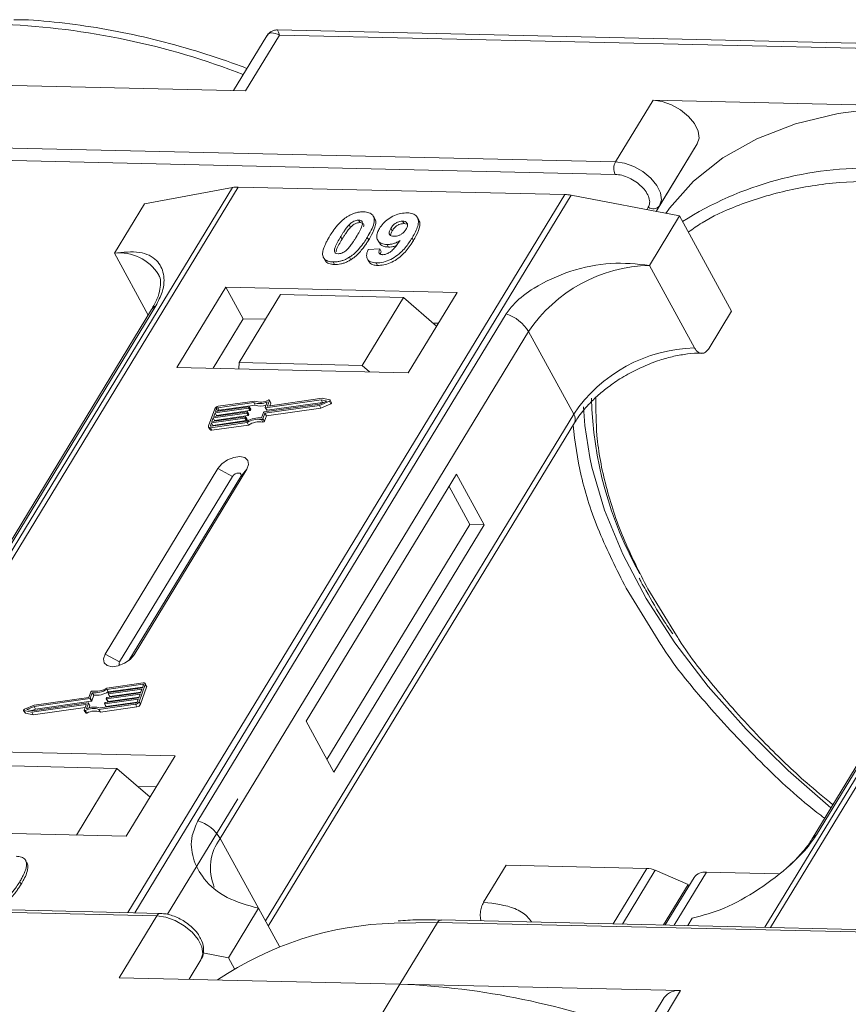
# Model space of a CAD drawing. Header units: millimetres. Extents: x -855 to 619, y 109 to 1142.
# Tile 55 of 74: x 123 to 164, y 925 to 974. Entities that reach past the tile are written whole.
import ezdxf

# ---------------------------------------------------------------- set-up
doc = ezdxf.new("R2010")
doc.units = ezdxf.units.MM

msp = doc.modelspace()

# ---------------------------------------------------------------- linework, layer by layer
at = {"color": 7, "linetype": 'Continuous', "lineweight": 15}
for p, q in [((135.411, 973.055), (133.762, 970.345)), ((134.357, 970.331), (136.038, 973.093)), ((170.477, 972.561), (135.94, 973.353)), ((136.038, 973.093), (170.221, 972.309)), ((120.413, 970.651), (134.357, 970.331)), ((154.596, 969.866), (152.729, 966.798)), ((168.54, 969.547), (154.596, 969.866)), ((152.729, 966.798), (118.546, 967.582)), ((156.79, 967.691), (154.747, 964.333)), ((154.922, 964.622), (156.79, 967.691)), ((118.532, 966.96), (152.715, 966.175)), ((133.71, 965.526), (112.03, 929.896)), ((112.299, 929.89), (133.995, 965.547)), ((150.212, 965.175), (128.515, 929.518)), ((128.848, 929.51), (150.528, 965.14)), ((129.332, 964.72), (133.71, 965.526)), ((133.995, 965.547), (150.212, 965.175)), ((150.528, 965.14), (155.91, 964.11)), ((129.332, 964.72), (127.838, 962.265)), ((154.746, 964.333), (154.922, 964.622)), ((154.36, 964.544), (154.285, 964.421)), ((181.836, 964.421), (160.156, 928.792)), ((160.425, 928.785), (182.122, 964.442)), ((139.5, 963.673), (139.568, 963.547)), ((139.971, 963.906), (140.04, 963.78)), ((140.769, 963.977), (140.7, 964.103)), ((142.226, 963.73), (142.157, 963.856)), ((142.226, 963.73), (142.353, 963.705)), ((142.957, 963.912), (142.888, 964.038)), ((154.416, 961.655), (155.91, 964.11)), ((155.91, 964.11), (158.496, 959.382)), ((141.571, 963.497), (141.64, 963.371)), ((139.078, 963.082), (139.147, 962.956)), ((140.47, 962.921), (140.401, 963.047)), ((140.917, 962.917), (140.986, 962.791)), ((141.382, 962.693), (141.451, 962.567)), ((142.693, 962.891), (142.624, 963.017)), ((127.838, 962.265), (129.521, 959.19)), ((140.442, 962.439), (141.026, 962.478)), ((141.026, 962.478), (141.095, 962.352)), ((138.282, 961.966), (138.351, 961.84)), ((138.707, 961.829), (138.776, 961.703)), ((139.514, 962.063), (139.583, 961.937)), ((140.406, 961.973), (140.475, 961.847)), ((140.84, 961.78), (140.909, 961.654)), ((156.658, 957.558), (154.416, 961.655)), ((133.369, 960.582), (130.942, 956.592)), ((144.862, 960.318), (133.369, 960.582)), ((133.369, 960.582), (134.232, 959.006)), ((136.092, 960.208), (134.038, 956.833)), ((142.197, 960.068), (136.092, 960.208)), ((142.435, 956.329), (144.862, 960.318)), ((140.143, 956.693), (142.197, 960.068)), ((142.197, 960.068), (143.842, 958.641)), ((129.685, 959.46), (114.372, 934.294)), ((114.586, 934.481), (129.899, 959.646)), ((147.303, 959.247), (131.99, 934.081)), ((157.376, 957.541), (158.496, 959.382)), ((134.232, 959.006), (132.738, 956.551)), ((135.345, 958.981), (134.232, 959.006)), ((143.929, 958.784), (143.671, 958.79)), ((133.098, 933.204), (148.411, 958.37)), ((150.653, 954.272), (148.411, 958.37)), ((177.811, 958.355), (162.499, 933.19)), ((162.713, 933.376), (178.026, 958.542)), ((134.038, 956.833), (134.014, 956.522)), ((140.143, 956.693), (134.038, 956.833)), ((130.942, 956.592), (142.435, 956.329)), ((140.512, 956.373), (140.143, 956.693)), ((134.762, 954.843), (132.974, 954.59)), ((134.816, 954.918), (133, 954.66)), ((134.831, 954.717), (134.762, 954.843)), ((135.335, 954.605), (135.434, 954.879)), ((138.111, 954.982), (135.352, 954.591)), ((135.421, 954.465), (138.18, 954.856)), ((135.452, 954.689), (135.544, 954.946)), ((138.155, 955.056), (135.469, 954.675)), ((135.613, 954.838), (135.544, 954.964)), ((135.544, 954.946), (135.613, 954.82)), ((138.028, 954.701), (138.52, 954.908)), ((138.035, 954.77), (138.396, 954.922)), ((138.396, 954.922), (138.111, 954.982)), ((138.18, 954.856), (138.111, 954.982)), ((138.543, 954.974), (138.155, 955.056)), ((138.18, 954.856), (138.22, 954.848)), ((138.52, 954.908), (138.589, 954.782)), ((138.628, 954.837), (138.559, 954.963)), ((132.824, 954.535), (132.518, 953.683)), ((132.775, 954.157), (134.436, 954.393)), ((134.499, 954.571), (132.839, 954.335)), ((132.865, 954.406), (134.525, 954.641)), ((132.916, 954.548), (132.865, 954.406)), ((132.908, 954.209), (134.568, 954.444)), ((132.984, 954.423), (132.916, 954.548)), ((132.974, 954.59), (133.043, 954.463)), ((133.043, 954.463), (134.831, 954.717)), ((134.452, 954.379), (134.439, 954.343)), ((134.508, 954.217), (134.439, 954.343)), ((134.521, 954.262), (134.452, 954.388)), ((134.521, 954.253), (134.452, 954.379)), ((134.568, 954.444), (134.499, 954.571)), ((134.541, 954.627), (134.529, 954.592)), ((134.598, 954.465), (134.529, 954.592)), ((134.61, 954.51), (134.541, 954.636)), ((134.61, 954.501), (134.541, 954.627)), ((134.598, 954.465), (134.61, 954.501)), ((135.147, 954.083), (135.246, 954.357)), ((135.275, 954.378), (138.035, 954.77)), ((135.318, 954.317), (138.028, 954.701)), ((135.335, 954.596), (135.404, 954.47)), ((135.421, 954.465), (135.352, 954.591)), ((135.387, 954.191), (138.097, 954.575)), ((135.46, 954.675), (135.452, 954.689)), ((135.566, 954.688), (135.613, 954.82)), ((138.097, 954.575), (138.028, 954.701)), ((138.097, 954.575), (138.589, 954.782)), ((132.617, 953.597), (134.434, 953.854)), ((132.643, 953.667), (134.431, 953.921)), ((134.321, 954.074), (132.661, 953.838)), ((132.686, 953.909), (134.347, 954.145)), ((132.75, 954.087), (132.686, 953.909)), ((132.73, 953.712), (134.39, 953.948)), ((134.41, 954.322), (132.75, 954.087)), ((132.819, 953.96), (132.75, 954.087)), ((132.839, 954.335), (132.775, 954.157)), ((132.807, 953.926), (132.819, 953.96)), ((132.819, 953.96), (134.479, 954.196)), ((132.908, 954.209), (132.839, 954.335)), ((132.896, 954.175), (132.908, 954.209)), ((134.39, 953.948), (134.321, 954.074)), ((134.363, 954.13), (134.35, 954.095)), ((134.419, 953.969), (134.35, 954.095)), ((134.432, 954.014), (134.363, 954.14)), ((134.363, 954.13), (134.432, 954.004)), ((134.479, 954.196), (134.41, 954.322)), ((134.419, 953.969), (134.432, 954.004)), ((134.503, 953.728), (134.434, 953.854)), ((134.508, 954.217), (134.521, 954.253)), ((135.143, 954.001), (135.212, 953.875)), ((135.22, 954.042), (135.318, 954.317)), ((135.289, 953.916), (135.22, 954.042)), ((135.289, 953.916), (135.387, 954.191)), ((135.387, 954.191), (135.318, 954.317)), ((150.653, 954.272), (135.34, 929.107)), ((132.52, 953.629), (132.589, 953.502)), ((132.661, 953.838), (132.61, 953.696)), ((132.61, 953.696), (132.625, 953.668)), ((132.686, 953.47), (132.617, 953.597)), ((132.73, 953.712), (132.661, 953.838)), ((132.686, 953.47), (134.503, 953.728)), ((132.717, 953.678), (132.73, 953.712)), ((135.483, 928.845), (150.686, 953.831)), ((132.982, 951.567), (127.38, 942.36)), ((128.816, 942.327), (134.419, 951.534)), ((132.982, 951.567), (133.703, 951.177)), ((134.419, 951.534), (134.112, 951.167)), ((133.703, 951.177), (128.1, 941.97)), ((128.56, 942.043), (134.112, 951.167)), ((144.834, 951.295), (137.365, 939.019)), ((146.214, 948.773), (144.834, 951.295)), ((145.496, 948.789), (144.461, 950.681)), ((138.399, 937.127), (145.496, 948.789)), ((138.744, 936.497), (146.214, 948.773)), ((146.214, 948.773), (145.496, 948.789)), ((153.258, 945.622), (154.985, 942.834)), ((155.757, 943.287), (154.335, 945.597)), ((128.1, 941.97), (127.38, 942.36)), ((128.816, 942.327), (128.628, 942.101)), ((129.273, 940.926), (127.456, 940.668)), ((129.247, 940.855), (127.459, 940.602)), ((127.528, 940.476), (129.242, 940.719)), ((127.569, 940.449), (129.229, 940.685)), ((129.066, 939.988), (129.372, 940.84)), ((129.135, 939.862), (129.441, 940.713)), ((129.229, 940.685), (129.28, 940.827)), ((129.273, 940.808), (129.247, 940.855)), ((129.439, 940.768), (129.37, 940.894)), ((129.372, 940.84), (129.441, 940.713)), ((126.572, 940.206), (123.862, 939.822)), ((126.67, 940.481), (126.572, 940.206)), ((126.743, 940.44), (126.644, 940.166)), ((126.713, 940.04), (126.644, 940.166)), ((126.713, 940.04), (126.812, 940.314)), ((126.812, 940.314), (126.743, 940.44)), ((127.391, 939.952), (129.051, 940.188)), ((127.438, 940.144), (127.451, 940.18)), ((129.115, 940.365), (127.454, 940.13)), ((127.528, 940.476), (127.459, 940.602)), ((127.48, 940.201), (129.14, 940.436)), ((127.523, 940.004), (129.063, 940.222)), ((127.527, 940.392), (127.54, 940.428)), ((127.527, 940.383), (127.596, 940.257)), ((129.204, 940.614), (127.544, 940.378)), ((127.613, 940.252), (127.544, 940.378)), ((127.613, 940.252), (129.152, 940.471)), ((129.051, 940.188), (129.115, 940.365)), ((129.14, 940.436), (129.204, 940.614)), ((123.862, 939.822), (123.371, 939.614)), ((123.855, 939.753), (123.494, 939.601)), ((123.735, 939.467), (126.421, 939.848)), ((123.779, 939.541), (126.538, 939.932)), ((123.804, 939.341), (126.393, 939.709)), ((126.615, 940.145), (123.855, 939.753)), ((123.924, 939.627), (123.855, 939.753)), ((123.924, 939.627), (126.684, 940.019)), ((126.438, 939.834), (126.346, 939.577)), ((126.434, 939.824), (126.421, 939.848)), ((126.555, 939.918), (126.456, 939.644)), ((126.624, 939.801), (126.555, 939.927)), ((126.624, 939.792), (126.555, 939.918)), ((126.586, 939.687), (126.624, 939.792)), ((126.684, 940.019), (126.615, 940.145)), ((127.074, 939.605), (128.89, 939.862)), ((127.128, 939.68), (128.916, 939.933)), ((127.143, 939.478), (128.959, 939.736)), ((127.349, 939.896), (127.361, 939.931)), ((127.349, 939.887), (127.418, 939.761)), ((129.025, 940.117), (127.365, 939.881)), ((127.434, 939.755), (127.365, 939.881)), ((127.434, 939.755), (128.974, 939.974)), ((127.438, 940.135), (127.507, 940.009)), ((127.523, 940.004), (127.454, 940.13)), ((128.89, 939.862), (128.959, 939.736)), ((128.975, 939.975), (129.025, 940.117)), ((129.135, 939.862), (129.066, 939.988)), ((123.331, 939.56), (123.4, 939.434)), ((123.347, 939.549), (123.735, 939.467)), ((123.416, 939.423), (123.347, 939.549)), ((123.416, 939.423), (123.804, 939.341)), ((123.494, 939.601), (123.779, 939.541)), ((123.804, 939.341), (123.735, 939.467)), ((123.739, 939.549), (123.924, 939.627)), ((126.346, 939.559), (126.415, 939.433)), ((126.469, 939.429), (126.4, 939.555)), ((127.143, 939.478), (127.074, 939.605)), ((137.365, 939.019), (138.744, 936.497)), ((130.857, 937.301), (119.364, 937.565)), ((128.429, 933.311), (130.857, 937.301)), ((121.862, 936.823), (127.968, 936.683)), ((125.951, 933.368), (127.968, 936.683)), ((127.968, 936.683), (129.612, 935.256)), ((129.923, 935.766), (128.999, 935.788)), ((133.97, 935.175), (130.478, 929.436)), ((116.936, 933.575), (128.429, 933.311)), ((133.098, 933.204), (134.995, 929.738)), ((123.384, 932.169), (123.378, 932.18)), ((123.457, 932.049), (123.526, 931.923)), ((146.18, 930.036), (147.301, 931.877)), ((147.301, 931.877), (154.285, 931.717)), ((154.285, 931.717), (152.61, 928.965)), ((154.703, 931.619), (153.082, 928.954)), ((154.703, 931.619), (156.334, 930.923)), ((155.646, 928.895), (157.246, 931.524)), ((160.822, 931.442), (157.246, 931.524)), ((123.135, 931.051), (123.204, 930.925)), ((155.108, 928.907), (156.334, 930.923)), ((156.636, 931.265), (155.2, 928.905)), ((156.378, 930.842), (156.334, 930.923)), ((95.763, 930.14), (129.946, 929.356)), ((130.129, 929.481), (95.946, 930.265)), ((134.995, 929.738), (133.501, 927.282)), ((134.995, 929.738), (136.037, 927.832)), ((129.946, 929.356), (128.079, 926.287)), ((141.73, 928.997), (143.89, 929.036)), ((142.023, 925.967), (143.89, 929.036)), ((143.89, 929.036), (178.073, 928.252)), ((178.256, 928.376), (144.073, 929.161)), ((156.323, 928.88), (156.544, 929.243)), ((132.238, 927.524), (133.501, 927.282)), ((132.14, 927.18), (131.548, 926.207)), ((131.548, 926.207), (132.14, 927.18)), ((133.501, 927.282), (133.8, 926.735)), ((128.079, 926.287), (142.023, 925.967)), ((142.023, 925.967), (140.342, 923.205)), ((155.966, 925.647), (142.023, 925.967)), ((154.285, 922.885), (155.966, 925.647)), ((155.152, 925.301), (153.284, 922.231))]:
    msp.add_line(p, q, dxfattribs=at)
at = {"color": 7, "linetype": 'Continuous', "lineweight": 15, "flags": 128}
for points in [[(156.79, 967.691), (156.878, 967.982), (156.83, 968.327), (156.648, 968.697), (156.35, 969.058), (155.959, 969.38), (155.511, 969.636), (155.043, 969.803), (154.596, 969.866)], [(168.54, 969.547), (166.088, 969.489), (163.789, 969.2), (161.67, 968.684), (159.751, 967.945), (158.056, 966.993), (156.602, 965.838), (155.406, 964.492), (155.226, 964.241)], [(154.922, 964.622), (155.011, 964.913), (154.962, 965.258), (154.781, 965.628), (154.482, 965.989), (154.092, 966.311), (153.643, 966.567), (153.176, 966.734), (152.729, 966.798)], [(135.49, 954.968), (135.502, 954.973), (135.514, 954.975), (135.525, 954.975), (135.534, 954.973), (135.541, 954.968), (135.545, 954.962), (135.546, 954.954), (135.544, 954.946)], [(138.543, 954.974), (138.552, 954.97), (138.559, 954.964), (138.561, 954.955), (138.559, 954.945), (138.554, 954.935), (138.545, 954.924), (138.533, 954.915), (138.52, 954.908)], [(138.589, 954.782), (138.602, 954.789), (138.614, 954.798), (138.623, 954.808), (138.628, 954.819), (138.63, 954.829), (138.628, 954.837)], [(134.436, 954.393), (134.44, 954.394), (134.444, 954.393), (134.447, 954.392), (134.45, 954.39), (134.452, 954.388), (134.453, 954.385), (134.453, 954.382), (134.452, 954.379)], [(134.525, 954.641), (134.529, 954.642), (134.533, 954.641), (134.537, 954.64), (134.539, 954.639), (134.541, 954.636), (134.542, 954.634), (134.542, 954.63), (134.541, 954.627)], [(135.352, 954.591), (135.347, 954.59), (135.343, 954.591), (135.34, 954.592), (135.337, 954.593), (135.335, 954.596), (135.334, 954.599), (135.334, 954.602), (135.335, 954.605)], [(135.469, 954.675), (135.464, 954.674), (135.46, 954.675), (135.457, 954.676), (135.454, 954.677), (135.453, 954.68), (135.451, 954.682), (135.451, 954.686), (135.452, 954.689)], [(151.451, 952.121), (151.208, 953.714), (151.144, 954.636)], [(134.347, 954.145), (134.351, 954.145), (134.355, 954.145), (134.358, 954.144), (134.361, 954.142), (134.363, 954.14), (134.364, 954.137), (134.364, 954.134), (134.363, 954.13)], [(132.617, 953.597), (132.591, 953.595), (132.568, 953.597), (132.548, 953.604), (132.531, 953.614), (132.52, 953.628), (132.514, 953.644), (132.513, 953.663), (132.518, 953.683)], [(132.61, 953.696), (132.608, 953.69), (132.608, 953.683), (132.61, 953.678), (132.614, 953.673), (132.62, 953.67), (132.626, 953.668), (132.634, 953.667), (132.643, 953.667)], [(134.419, 951.534), (134.507, 951.77), (134.472, 951.973), (134.32, 952.111), (134.074, 952.164), (133.771, 952.124), (133.457, 951.996), (133.18, 951.8), (132.982, 951.567)], [(163.43, 934.72), (161.303, 936.571), (159.221, 938.625), (157.34, 940.75), (155.679, 942.923), (154.256, 945.123), (153.087, 947.325), (152.183, 949.506), (151.555, 951.643), (151.451, 952.121)], [(134.112, 951.167), (134.137, 951.235), (134.127, 951.292), (134.084, 951.332), (134.014, 951.347), (133.927, 951.335), (133.838, 951.299), (133.759, 951.243), (133.703, 951.177)], [(127.38, 942.36), (127.292, 942.124), (127.326, 941.921), (127.478, 941.783), (127.725, 941.729), (128.028, 941.77), (128.342, 941.898), (128.619, 942.093), (128.816, 942.327)], [(128.1, 941.97), (128.075, 941.902), (128.085, 941.845), (128.128, 941.805), (128.133, 941.803)], [(129.28, 940.827), (129.282, 940.833), (129.282, 940.84), (129.28, 940.845), (129.276, 940.85), (129.27, 940.853), (129.264, 940.855), (129.256, 940.856), (129.247, 940.855)], [(129.273, 940.926), (129.299, 940.928), (129.322, 940.926), (129.343, 940.919), (129.359, 940.909), (129.37, 940.895), (129.376, 940.879), (129.377, 940.86), (129.372, 940.84)], [(127.544, 940.378), (127.539, 940.378), (127.535, 940.378), (127.532, 940.379), (127.529, 940.381), (127.527, 940.383), (127.526, 940.386), (127.526, 940.389), (127.527, 940.392)], [(126.421, 939.848), (126.426, 939.849), (126.43, 939.848), (126.433, 939.847), (126.436, 939.846), (126.438, 939.843), (126.439, 939.84), (126.439, 939.837), (126.438, 939.834)], [(126.538, 939.932), (126.543, 939.933), (126.547, 939.932), (126.55, 939.931), (126.553, 939.929), (126.555, 939.927), (126.556, 939.924), (126.556, 939.921), (126.555, 939.918)], [(127.365, 939.881), (127.361, 939.881), (127.357, 939.882), (127.354, 939.883), (127.351, 939.884), (127.349, 939.887), (127.348, 939.889), (127.348, 939.893), (127.349, 939.896)], [(127.454, 940.13), (127.45, 940.129), (127.446, 940.13), (127.443, 940.131), (127.44, 940.133), (127.438, 940.135), (127.437, 940.138), (127.437, 940.141), (127.438, 940.144)], [(123.347, 939.549), (123.338, 939.553), (123.331, 939.559), (123.329, 939.568), (123.331, 939.578), (123.337, 939.588), (123.346, 939.599), (123.357, 939.607), (123.371, 939.614)], [(126.4, 939.555), (126.388, 939.55), (126.376, 939.548), (126.365, 939.548), (126.356, 939.55), (126.349, 939.555), (126.345, 939.561), (126.344, 939.569), (126.346, 939.577)], [(126.415, 939.433), (126.418, 939.429), (126.425, 939.424), (126.434, 939.422), (126.445, 939.422), (126.457, 939.424), (126.469, 939.429)], [(129.946, 929.356), (130.393, 929.292), (130.861, 929.125), (131.309, 928.869), (131.699, 928.547), (131.998, 928.186), (132.18, 927.817), (132.228, 927.472), (132.14, 927.18)]]:
    msp.add_lwpolyline(points, dxfattribs=at)
at = {"color": 7, "linetype": 'Continuous', "lineweight": 15}
for centre, radius, start, end in [((120.698, 936.055), 37.606, 68.8867, 87.4164), ((153.322, 966.473), 0.676, 151.2883, 206.0774), ((165.237, 949.306), 17.186, 88.173, 122.2769), ((133.955, 964.143), 1.404, 88.3644, 100.0749), ((150.16, 963.252), 1.923, 78.9596, 88.4511), ((154.601, 964.87), 0.406, 233.4992, 322.3259), ((128.079, 959.957), 2.32, 32.7281, 95.9449), ((154.584, 954.218), 7.439, 91.2925, 146.0732), ((130.097, 959.202), 0.486, 114.0472, 148.0355), ((146.661, 957.298), 2.052, 31.4947, 71.765), ((156.825, 950.12), 7.439, 91.2925, 146.0732), ((135.053, 955.703), 0.907, 251.2927, 294.8085), ((135.098, 955.687), 0.819, 249.8549, 298.6145), ((135.594, 954.828), 0.0214, 336.1246, 26.8104), ((170.355, 955.551), 18.828, 181.473, 209.2705), ((133.029, 954.434), 0.229, 97.4207, 153.8527), ((132.984, 954.514), 0.0762, 97.4207, 153.8527), ((133.053, 954.387), 0.0769, 97.5763, 152.4403), ((134.405, 954.36), 0.0381, 277.4207, 333.8527), ((134.494, 954.608), 0.0381, 277.4207, 333.8527), ((134.563, 954.482), 0.0381, 277.4207, 333.8527), ((134.6, 954.505), 0.011, 336.9348, 26.0002), ((135.113, 955.52), 0.85, 250.6487, 287.8017), ((135.28, 954.34), 0.0381, 97.4207, 153.8527), ((135.416, 954.479), 0.0149, 216.6597, 287.1115), ((134.316, 954.112), 0.0381, 277.4207, 333.8527), ((134.385, 953.986), 0.0381, 277.4207, 333.8527), ((135.034, 952.915), 1.173, 84.4424, 120.9301), ((134.422, 954.009), 0.011, 336.9348, 26.0002), ((134.976, 953.017), 0.998, 80.3986, 122.9491), ((134.474, 954.234), 0.0381, 277.4207, 333.8527), ((135.045, 952.891), 0.998, 80.3986, 122.9491), ((134.511, 954.257), 0.011, 336.9348, 26.0002), ((135.153, 954.074), 0.0736, 261.7629, 334.647), ((135.222, 953.948), 0.0736, 261.7629, 334.647), ((150.311, 954.025), 0.422, 332.7392, 35.9387), ((132.66, 953.556), 0.0892, 216.6597, 287.1115), ((126.914, 941.506), 0.998, 260.3986, 302.9491), ((129.38, 940.739), 0.0661, 336.9348, 26.0002), ((126.61, 940.183), 0.0381, 277.4207, 333.8527), ((126.737, 940.449), 0.0736, 81.7629, 154.647), ((126.856, 941.608), 1.173, 264.4424, 300.9301), ((126.925, 941.482), 1.173, 264.4424, 300.9301), ((127.485, 940.163), 0.0381, 97.4207, 153.8527), ((127.574, 940.411), 0.0381, 97.4207, 153.8527), ((127.608, 940.266), 0.0149, 216.6597, 287.1115), ((126.837, 938.82), 0.907, 71.2927, 114.8085), ((126.614, 939.796), 0.011, 336.9348, 26.0002), ((126.679, 940.057), 0.0381, 277.4207, 333.8527), ((127.396, 939.915), 0.0381, 97.4207, 153.8527), ((127.43, 939.77), 0.0149, 216.6597, 287.1115), ((127.519, 940.018), 0.0149, 216.6597, 287.1115), ((128.861, 940.089), 0.229, 277.4207, 333.8527), ((128.906, 940.009), 0.0762, 277.4207, 333.8527), ((128.93, 939.963), 0.229, 277.4207, 333.8527), ((123.419, 939.444), 0.0212, 210.2186, 262.8226), ((126.792, 938.836), 0.819, 69.8549, 118.6145), ((126.861, 938.71), 0.819, 69.8549, 118.6145), ((131.348, 932.132), 2.052, 31.4947, 71.765), ((162.911, 932.933), 0.486, 114.0436, 148.1804), ((135.044, 931.741), 2.434, 143.0587, 202.974), ((154.235, 930.564), 1.154, 66.0507, 87.522), ((157.166, 930.865), 0.664, 83.0653, 142.99), ((130.139, 929.27), 0.21, 92.0598, 156.0028), ((142.199, 912.532), 16.472, 91.6287, 124.0831), ((144.089, 928.94), 0.221, 94.3757, 154.3004), ((140.446, 888.111), 37.889, 68.9709, 87.6149), ((155.85, 924.79), 0.865, 82.2958, 143.7595)]:
    msp.add_arc(centre, radius, start, end, dxfattribs=at)
for points, knots in [([(134.426, 971.435), (134.171, 971.533), (133.236, 971.89), (131.602, 972.401), (129.526, 972.961), (127.433, 973.399), (125.358, 973.698), (123.822, 973.85), (123.006, 973.856), (122.848, 973.857)], [0, 0, 0, 0, 0.064257, 0.235538, 0.411454, 0.590698, 0.772379, 0.955884, 1, 1, 1, 1]), ([(136.038, 973.093), (135.898, 973.149), (135.682, 973.237), (135.487, 973.169), (135.416, 973.056), (135.384, 973.004)], [0, 0, 0, 0, 0.498413, 0.772928, 1, 1, 1, 1]), ([(135.938, 973.353), (135.874, 973.349), (135.765, 973.342), (135.581, 973.257), (135.497, 973.161), (135.451, 973.109)], [0, 0, 0, 0, 0.389383, 0.666862, 1, 1, 1, 1]), ([(135.94, 973.347), (135.94, 973.349), (135.939, 973.373), (135.961, 973.29), (136.012, 973.159), (136.038, 973.093)], [0, 0, 0, 0, 0.044603, 0.521109, 1, 1, 1, 1]), ([(152.715, 966.175), (152.822, 966.165), (153.042, 966.145), (153.404, 966.013), (153.747, 965.818), (154.041, 965.574), (154.267, 965.301), (154.406, 965.019), (154.448, 964.751), (154.389, 964.612), (154.36, 964.544)], [0, 0, 0, 0, 0.12225, 0.25, 0.37775, 0.5, 0.62225, 0.75, 0.87775, 1, 1, 1, 1]), ([(156.348, 963.31), (156.57, 963.469), (157.279, 963.973), (158.867, 964.697), (161.124, 965.402), (163.788, 965.832), (165.711, 965.848), (166.658, 965.855)], [0, 0, 0, 0, 0.088375, 0.281114, 0.527622, 0.767417, 1, 1, 1, 1]), ([(139.414, 964.081), (139.464, 964.111), (139.567, 964.172), (139.731, 964.241), (139.898, 964.288), (140.034, 964.309), (140.141, 964.316), (140.194, 964.316), (140.22, 964.316)], [0, 0, 0, 0, 0.193776, 0.3936, 0.587864, 0.788908, 0.894169, 1, 1, 1, 1]), ([(140.22, 964.316), (140.314, 964.307), (140.501, 964.29), (140.68, 964.162), (140.766, 963.978), (140.722, 963.605), (140.537, 963.284), (140.401, 963.047)], [0, 0, 0, 0, 0.147566, 0.296688, 0.431278, 0.580404, 1, 1, 1, 1]), ([(141.004, 963.486), (141.06, 963.568), (141.172, 963.734), (141.434, 963.964), (141.745, 964.141), (142.084, 964.254), (142.289, 964.262), (142.395, 964.266)], [0, 0, 0, 0, 0.197927, 0.397728, 0.597413, 0.790584, 1, 1, 1, 1]), ([(142.395, 964.266), (142.488, 964.257), (142.675, 964.239), (142.858, 964.109), (142.954, 963.917), (142.926, 963.585), (142.775, 963.271), (142.645, 963.053), (142.624, 963.017)], [0, 0, 0, 0, 0.148288, 0.297745, 0.443713, 0.607791, 0.934708, 1, 1, 1, 1]), ([(138.525, 963.095), (138.577, 963.177), (138.693, 963.363), (138.943, 963.686), (139.202, 963.943), (139.393, 964.068), (139.414, 964.081)], [0, 0, 0, 0, 0.236731, 0.537555, 0.949668, 1, 1, 1, 1]), ([(139.078, 963.082), (139.103, 963.123), (139.153, 963.205), (139.225, 963.316), (139.292, 963.414), (139.355, 963.501), (139.422, 963.588), (139.474, 963.645), (139.5, 963.673)], [0, 0, 0, 0, 0.2059417, 0.4119594, 0.558149, 0.7045024, 0.8518015, 1, 1, 1, 1]), ([(139.5, 963.673), (139.542, 963.715), (139.611, 963.783), (139.736, 963.859), (139.85, 963.897), (139.927, 963.906), (139.967, 963.906), (139.971, 963.906)], [0, 0, 0, 0, 0.334804, 0.542561, 0.750382, 0.970721, 1, 1, 1, 1]), ([(139.568, 963.547), (139.611, 963.589), (139.68, 963.657), (139.805, 963.732), (139.919, 963.771), (139.996, 963.78), (140.036, 963.78), (140.04, 963.78)], [0, 0, 0, 0, 0.334804, 0.542561, 0.750382, 0.970721, 1, 1, 1, 1]), ([(139.971, 963.906), (140.01, 963.902), (140.08, 963.894), (140.146, 963.845), (140.172, 963.753), (140.138, 963.583), (140.016, 963.341), (139.906, 963.157), (139.851, 963.064)], [0, 0, 0, 0, 0.104614, 0.188814, 0.273512, 0.444127, 0.719481, 1, 1, 1, 1]), ([(140.04, 963.78), (140.079, 963.776), (140.149, 963.768), (140.214, 963.719), (140.237, 963.651), (140.225, 963.598), (140.219, 963.571)], [0, 0, 0, 0, 0.293658, 0.530016, 0.767769, 1, 1, 1, 1]), ([(140.47, 962.921), (140.518, 963.003), (140.668, 963.258), (140.813, 963.596), (140.836, 963.873), (140.774, 963.949), (140.757, 963.97)], [0, 0, 0, 0, 0.220552, 0.687786, 0.91457, 1, 1, 1, 1]), ([(141.571, 963.497), (141.606, 963.55), (141.663, 963.635), (141.783, 963.744), (141.902, 963.808), (142.032, 963.851), (142.112, 963.854), (142.157, 963.856)], [0, 0, 0, 0, 0.2913202, 0.4655393, 0.6416315, 0.798664, 1, 1, 1, 1]), ([(141.64, 963.371), (141.675, 963.424), (141.732, 963.509), (141.852, 963.618), (141.971, 963.682), (142.101, 963.725), (142.181, 963.728), (142.226, 963.73)], [0, 0, 0, 0, 0.29132, 0.465539, 0.641632, 0.798664, 1, 1, 1, 1]), ([(142.157, 963.856), (142.203, 963.851), (142.296, 963.84), (142.377, 963.765), (142.41, 963.666), (142.384, 963.553), (142.342, 963.479), (142.324, 963.444)], [0, 0, 0, 0, 0.207955, 0.420406, 0.62732, 0.827707, 1, 1, 1, 1]), ([(142.693, 962.891), (142.741, 962.973), (142.886, 963.22), (143.014, 963.554), (143.022, 963.818), (142.959, 963.89), (142.946, 963.905)], [0, 0, 0, 0, 0.227122, 0.68486, 0.934898, 1, 1, 1, 1]), ([(139.147, 962.956), (139.172, 962.997), (139.222, 963.079), (139.294, 963.19), (139.361, 963.288), (139.424, 963.375), (139.491, 963.462), (139.543, 963.518), (139.568, 963.547)], [0, 0, 0, 0, 0.205942, 0.411959, 0.558149, 0.704502, 0.851801, 1, 1, 1, 1]), ([(141.382, 962.693), (141.29, 962.703), (141.103, 962.723), (140.932, 962.861), (140.854, 963.053), (140.887, 963.273), (140.969, 963.421), (141.004, 963.486)], [0, 0, 0, 0, 0.210189, 0.421773, 0.623603, 0.837034, 1, 1, 1, 1]), ([(141.725, 963.1), (141.678, 963.105), (141.592, 963.114), (141.51, 963.174), (141.479, 963.256), (141.5, 963.368), (141.544, 963.449), (141.571, 963.497)], [0, 0, 0, 0, 0.213937, 0.398075, 0.583091, 0.751666, 1, 1, 1, 1]), ([(141.558, 963.15), (141.561, 963.175), (141.568, 963.246), (141.612, 963.323), (141.64, 963.371)], [0, 0, 0, 0, 0.366323, 1, 1, 1, 1]), ([(142.324, 963.444), (142.291, 963.396), (142.235, 963.314), (142.11, 963.212), (141.983, 963.147), (141.848, 963.104), (141.766, 963.101), (141.725, 963.1)], [0, 0, 0, 0, 0.267394, 0.447214, 0.627122, 0.813065, 1, 1, 1, 1]), ([(138.203, 962.096), (138.195, 962.13), (138.179, 962.199), (138.19, 962.346), (138.24, 962.536), (138.331, 962.744), (138.428, 962.931), (138.493, 963.04), (138.525, 963.095)], [0, 0, 0, 0, 0.118441, 0.239346, 0.459593, 0.684925, 0.84224, 1, 1, 1, 1]), ([(138.956, 962.238), (138.91, 962.244), (138.836, 962.254), (138.777, 962.31), (138.759, 962.406), (138.795, 962.576), (138.92, 962.816), (139.025, 962.993), (139.078, 963.082)], [0, 0, 0, 0, 0.12537, 0.20229, 0.279179, 0.464758, 0.730582, 1, 1, 1, 1]), ([(138.849, 962.324), (138.853, 962.357), (138.868, 962.473), (138.992, 962.69), (139.095, 962.867), (139.147, 962.956)], [0, 0, 0, 0, 0.166989, 0.580698, 1, 1, 1, 1]), ([(139.851, 963.064), (139.826, 963.023), (139.775, 962.942), (139.704, 962.831), (139.636, 962.732), (139.573, 962.644), (139.506, 962.557), (139.454, 962.5), (139.428, 962.472)], [0, 0, 0, 0, 0.20527, 0.410616, 0.55715, 0.703844, 0.851471, 1, 1, 1, 1]), ([(140.401, 963.047), (140.349, 962.965), (140.232, 962.779), (139.988, 962.462), (139.731, 962.206), (139.542, 962.081), (139.514, 962.063)], [0, 0, 0, 0, 0.237281, 0.538591, 0.932677, 1, 1, 1, 1]), ([(139.583, 961.937), (139.631, 961.97), (139.729, 962.036), (139.892, 962.175), (140.065, 962.353), (140.225, 962.554), (140.359, 962.744), (140.433, 962.862), (140.47, 962.921)], [0, 0, 0, 0, 0.118595, 0.239509, 0.447458, 0.659935, 0.829685, 1, 1, 1, 1]), ([(142.624, 963.017), (142.572, 962.936), (142.416, 962.689), (142.143, 962.35), (141.753, 962.042), (141.391, 961.862), (141.074, 961.784), (140.902, 961.781), (140.84, 961.78)], [0, 0, 0, 0, 0.142337, 0.429127, 0.589943, 0.751205, 0.909895, 1, 1, 1, 1]), ([(140.909, 961.654), (141.01, 961.658), (141.212, 961.665), (141.547, 961.775), (141.877, 961.953), (142.254, 962.267), (142.507, 962.596), (142.655, 962.831), (142.693, 962.891)], [0, 0, 0, 0, 0.14324, 0.28761, 0.430449, 0.591135, 0.89544, 1, 1, 1, 1]), ([(140.998, 962.798), (141.011, 962.768), (141.053, 962.673), (141.214, 962.588), (141.381, 962.573), (141.451, 962.567)], [0, 0, 0, 0, 0.20752, 0.66568, 1, 1, 1, 1]), ([(141.16, 962.188), (141.201, 962.19), (141.283, 962.195), (141.429, 962.253), (141.593, 962.355), (141.807, 962.575), (141.937, 962.76), (142.027, 962.887)], [0, 0, 0, 0, 0.112015, 0.224355, 0.367768, 0.565827, 1, 1, 1, 1]), ([(142.027, 962.887), (141.975, 962.858), (141.871, 962.798), (141.732, 962.746), (141.622, 962.717), (141.541, 962.701), (141.46, 962.694), (141.409, 962.693), (141.382, 962.693)], [0, 0, 0, 0, 0.243491, 0.496266, 0.61821, 0.741704, 0.870158, 1, 1, 1, 1]), ([(129.899, 959.646), (130.017, 959.881), (130.318, 960.481), (130.331, 961.276), (129.976, 961.98), (129.161, 962.395), (128.278, 962.308), (127.838, 962.265)], [0, 0, 0, 0, 0.125713, 0.321276, 0.524466, 0.763484, 1, 1, 1, 1]), ([(139.428, 962.472), (139.385, 962.43), (139.317, 962.362), (139.192, 962.287), (139.08, 962.248), (139.002, 962.239), (138.962, 962.238), (138.956, 962.238)], [0, 0, 0, 0, 0.333678, 0.540413, 0.747264, 0.961209, 1, 1, 1, 1]), ([(140.84, 961.78), (140.747, 961.789), (140.578, 961.806), (140.421, 961.922), (140.351, 962.098), (140.38, 962.283), (140.429, 962.406), (140.442, 962.439)], [0, 0, 0, 0, 0.242788, 0.438865, 0.634801, 0.900936, 1, 1, 1, 1]), ([(141.026, 962.478), (141.005, 962.429), (140.974, 962.353), (140.985, 962.263), (141.031, 962.214), (141.096, 962.192), (141.142, 962.189), (141.16, 962.188)], [0, 0, 0, 0, 0.3447142, 0.5290593, 0.7142089, 0.8921959, 1, 1, 1, 1]), ([(141.056, 962.211), (141.058, 962.236), (141.062, 962.282), (141.085, 962.331), (141.095, 962.352)], [0, 0, 0, 0, 0.569737, 1, 1, 1, 1]), ([(141.451, 962.567), (141.501, 962.568), (141.601, 962.57), (141.734, 962.6), (141.812, 962.627), (141.834, 962.634)], [0, 0, 0, 0, 0.409454, 0.83528, 1, 1, 1, 1]), ([(138.707, 961.829), (138.66, 961.831), (138.565, 961.836), (138.439, 961.867), (138.331, 961.917), (138.264, 961.98), (138.224, 962.042), (138.21, 962.078), (138.203, 962.096)], [0, 0, 0, 0, 0.192635, 0.388697, 0.582015, 0.783044, 0.890959, 1, 1, 1, 1]), ([(138.355, 961.842), (138.367, 961.829), (138.403, 961.789), (138.494, 961.746), (138.6, 961.718), (138.697, 961.706), (138.75, 961.704), (138.776, 961.703)], [0, 0, 0, 0, 0.143925, 0.415852, 0.697483, 0.848301, 1, 1, 1, 1]), ([(139.514, 962.063), (139.463, 962.033), (139.361, 961.972), (139.196, 961.904), (139.03, 961.856), (138.894, 961.836), (138.787, 961.829), (138.734, 961.829), (138.707, 961.829)], [0, 0, 0, 0, 0.193769, 0.393564, 0.587886, 0.789131, 0.894283, 1, 1, 1, 1]), ([(138.776, 961.703), (138.825, 961.703), (138.924, 961.704), (139.082, 961.727), (139.248, 961.772), (139.388, 961.829), (139.5, 961.887), (139.555, 961.92), (139.583, 961.937)], [0, 0, 0, 0, 0.193594, 0.390501, 0.584817, 0.78683, 0.892868, 1, 1, 1, 1]), ([(140.478, 961.849), (140.514, 961.801), (140.583, 961.709), (140.757, 961.662), (140.871, 961.656), (140.909, 961.654)], [0, 0, 0, 0, 0.4158523, 0.8021376, 1, 1, 1, 1]), ([(154.416, 961.655), (153.785, 961.723), (152.524, 961.86), (150.478, 961.436), (148.844, 960.686), (147.781, 959.9), (147.433, 959.424), (147.303, 959.247)], [0, 0, 0, 0, 0.249096, 0.498243, 0.745205, 0.90541, 1, 1, 1, 1]), ([(130.022, 961.209), (130.034, 961.194), (130.103, 961.101), (130.139, 960.897), (130.122, 960.492), (129.988, 960.011), (129.782, 959.64), (129.682, 959.459)], [0, 0, 0, 0, 0.054359, 0.333223, 0.559722, 0.78604, 1, 1, 1, 1]), ([(153.441, 956.307), (153.791, 956.482), (154.283, 956.729), (155.021, 956.988), (155.635, 957.158), (156.318, 957.267), (156.785, 957.308), (156.993, 957.29), (157.008, 957.289)], [0, 0, 0, 0, 0.288391, 0.40474, 0.594322, 0.785544, 0.984773, 1, 1, 1, 1]), ([(157.376, 957.541), (157.33, 957.479), (157.239, 957.355), (157.067, 957.28), (156.895, 957.301), (156.753, 957.404), (156.685, 957.514), (156.658, 957.558)], [0, 0, 0, 0, 0.2146939, 0.4293877, 0.6440816, 0.8587754, 1, 1, 1, 1]), ([(150.702, 953.833), (150.751, 953.919), (150.922, 954.218), (151.329, 954.697), (151.856, 955.21), (152.41, 955.659), (152.937, 956.021), (153.306, 956.23), (153.441, 956.307)], [0, 0, 0, 0, 0.097286, 0.340622, 0.525469, 0.686972, 0.885597, 1, 1, 1, 1]), ([(154.335, 945.597), (153.906, 946.442), (153.035, 948.158), (152.201, 950.717), (151.754, 953.057), (151.756, 954.477), (151.757, 955.098)], [0, 0, 0, 0, 0.255322, 0.518562, 0.789217, 1, 1, 1, 1]), ([(150.62, 953.722), (150.727, 952.891), (150.949, 951.176), (151.837, 948.445), (152.786, 946.559), (153.258, 945.622)], [0, 0, 0, 0, 0.3212953, 0.6624869, 1, 1, 1, 1]), ([(153.913, 946.125), (153.943, 946.061), (154.036, 945.861), (154.16, 945.661), (154.245, 945.524)], [0, 0, 0, 0, 0.317467, 1, 1, 1, 1]), ([(154.245, 945.524), (154.518, 945.027), (154.917, 944.303), (155.421, 943.585), (155.579, 943.36)], [0, 0, 0, 0, 0.685846, 1, 1, 1, 1]), ([(163.526, 934.879), (163.088, 935.238), (161.909, 936.207), (159.969, 938.073), (157.836, 940.444), (156.381, 942.266), (155.803, 943.212), (155.757, 943.287)], [0, 0, 0, 0, 0.139905, 0.376826, 0.679842, 0.974606, 1, 1, 1, 1]), ([(154.985, 942.834), (154.988, 942.829), (155.586, 941.864), (157.156, 939.944), (159.735, 937.158), (161.776, 935.224), (162.988, 934.302), (163.116, 934.205)], [0, 0, 0, 0, 0.001708, 0.316913, 0.637904, 0.961869, 1, 1, 1, 1]), ([(131.99, 934.081), (131.879, 933.835), (131.594, 933.205), (131.703, 932.188), (132.261, 931.113), (133.351, 930.194), (134.449, 929.889), (134.995, 929.738)], [0, 0, 0, 0, 0.125713, 0.321276, 0.524466, 0.763484, 1, 1, 1, 1]), ([(156.544, 929.243), (157.062, 929.38), (158.099, 929.654), (159.846, 930.624), (161.283, 931.734), (162.248, 932.699), (162.587, 933.193), (162.713, 933.376)], [0, 0, 0, 0, 0.249096, 0.498243, 0.745205, 0.90541, 1, 1, 1, 1]), ([(162.496, 933.189), (162.493, 933.183), (162.399, 932.999), (162.084, 932.596), (161.683, 932.138), (161.39, 931.883), (161.312, 931.815)], [0, 0, 0, 0, 0.0148763, 0.4238311, 0.846052, 1, 1, 1, 1]), ([(122.953, 932.317), (123, 932.314), (123.096, 932.309), (123.221, 932.279), (123.329, 932.228), (123.396, 932.165), (123.436, 932.103), (123.45, 932.067), (123.457, 932.049)], [0, 0, 0, 0, 0.192627, 0.388684, 0.582013, 0.783201, 0.891038, 1, 1, 1, 1]), ([(123.457, 932.049), (123.465, 932.015), (123.481, 931.947), (123.47, 931.803), (123.424, 931.62), (123.337, 931.416), (123.239, 931.225), (123.17, 931.109), (123.135, 931.051)], [0, 0, 0, 0, 0.118432, 0.2393289, 0.4494336, 0.6641784, 0.8318201, 1, 1, 1, 1]), ([(123.204, 930.925), (123.253, 931.007), (123.36, 931.19), (123.497, 931.491), (123.564, 931.753), (123.534, 931.888), (123.526, 931.923)], [0, 0, 0, 0, 0.2367747, 0.5279276, 0.8783337, 1, 1, 1, 1]), ([(123.526, 931.923), (123.514, 931.956), (123.496, 932.004), (123.457, 932.039), (123.444, 932.051)], [0, 0, 0, 0, 0.667997, 1, 1, 1, 1]), ([(123.135, 931.051), (123.084, 930.969), (122.967, 930.783), (122.722, 930.465), (122.465, 930.208), (122.275, 930.083), (122.247, 930.064)], [0, 0, 0, 0, 0.236629, 0.537361, 0.932986, 1, 1, 1, 1]), ([(122.316, 929.938), (122.364, 929.971), (122.462, 930.037), (122.626, 930.177), (122.802, 930.359), (122.963, 930.562), (123.096, 930.752), (123.168, 930.867), (123.204, 930.925)], [0, 0, 0, 0, 0.11827, 0.23888, 0.450732, 0.667209, 0.83334, 1, 1, 1, 1]), ([(146.18, 930.036), (146.142, 929.96), (146.065, 929.807), (146.015, 929.517), (146.009, 929.274), (146.04, 929.149), (146.048, 929.115)], [0, 0, 0, 0, 0.295987, 0.591974, 0.887961, 1, 1, 1, 1]), ([(148.556, 929.058), (148.488, 929.15), (148.289, 929.424), (147.577, 929.859), (146.73, 929.966), (146.18, 930.036)], [0, 0, 0, 0, 0.152259, 0.448917, 1, 1, 1, 1]), ([(131.261, 929.122), (131.061, 929.225), (130.782, 929.369), (130.396, 929.463), (130.225, 929.469), (130.131, 929.473)], [0, 0, 0, 0, 0.538027, 0.74783, 1, 1, 1, 1]), ([(132.091, 928.279), (132.066, 928.329), (131.988, 928.482), (131.73, 928.787), (131.442, 928.993), (131.261, 929.122)], [0, 0, 0, 0, 0.1526432, 0.4684968, 1, 1, 1, 1]), ([(144.082, 929.143), (143.686, 929.157), (142.946, 929.183), (142.252, 929.129), (141.928, 929.104)], [0, 0, 0, 0, 0.533839, 1, 1, 1, 1]), ([(132.138, 927.199), (132.151, 927.215), (132.259, 927.342), (132.291, 927.684), (132.233, 928.035), (132.12, 928.229), (132.091, 928.279)], [0, 0, 0, 0, 0.054424, 0.4493774, 0.857077, 1, 1, 1, 1])]:
    msp.add_open_spline(points, degree=3, knots=knots, dxfattribs=at)

doc.saveas('drawing.dxf')
